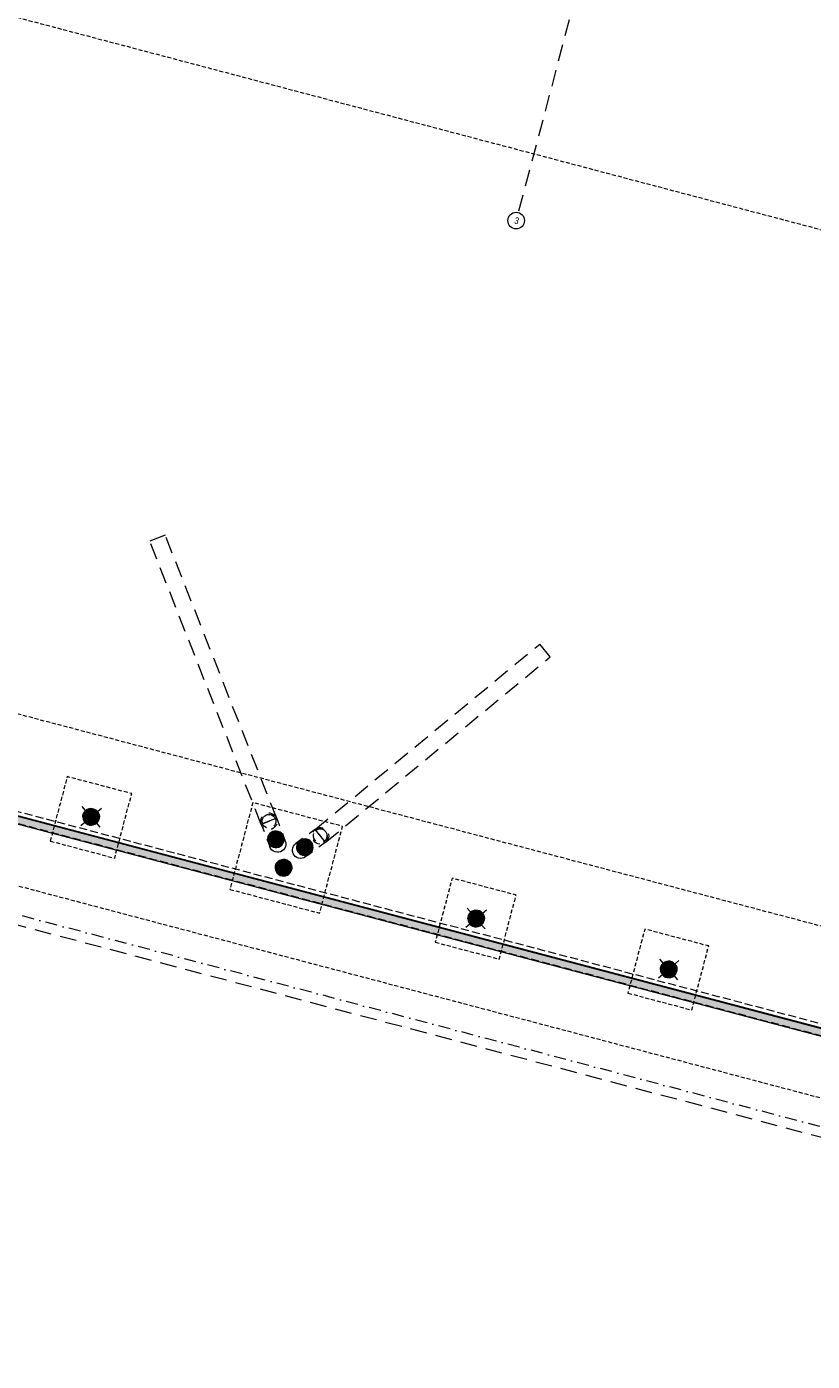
# Model space of a CAD drawing. Header units: millimetres. Extents: x -204291438 to 18864955, y -774833820 to 295284.
# Tile 9 of 87: x 38615 to 50451, y -3296 to 16794. Entities that reach past the tile are written whole.
import ezdxf
from ezdxf.enums import TextEntityAlignment as Align

# ---------------------------------------------------------------- set-up
doc = ezdxf.new("R2010")
doc.units = ezdxf.units.MM
doc.header["$MEASUREMENT"] = 0
for name, pattern in [('Krawędzie ukryte', [170, 120, -50]), ('Kropki i Kreski', [360, 180, -90, 0, -90]), ('Przerywana', [240, 120, -120]), ('Przerywana długa', [390, 250, -140]), ('Przerywana gęsta', [90, 60, -30])]:
    doc.linetypes.add(name, pattern=pattern)
for name, color, linetype in [('213-A Wymiarowanie wewnętrzne', 7, 'Continuous'), ('410-K Osie', 7, 'Continuous'), ('822-IST-Brama zachodnia belki', 7, 'Continuous'), ('822-IST-Brama zachodnia stropy', 7, 'Continuous'), ('822-IST-Brama zachodnia słupy', 7, 'Continuous'), ('822-IST-Brama zachodnia ściany', 7, 'Continuous')]:
    doc.layers.add(name, color=color, linetype=linetype)
doc.styles.add('STYL_AUTOMATYCZNY_4', font='arial.ttf')
doc.styles.add('STYL_AUTOMATYCZNY_7', font='ARIALN.TTF')
doc.dimstyles.new('STYL_AUTOMATYCZNY__3', dxfattribs={"dimtxt": 64.999998, "dimasz": 47.5, "dimexe": 0.18, "dimexo": 0.0625, "dimgap": 0, "dimtad": 1, "dimdec": 1, "dimlfac": 0.1, "dimzin": 0, "dimdsep": 46, "dimtxsty": 'STYL_AUTOMATYCZNY_4', "dimblk": 'ARROWHEAD_11', "dimblk1": 'ARROWHEAD_11', "dimblk2": 'ARROWHEAD_11', "dimcen": 0.09, "dimclrd": 30, "dimclre": 30, "dimclrt": 30, "dimazin": 0, "dimtfac": 1, "dimtdec": 4, "dimtmove": 0, "dimatfit": 3, "dimfxl": 0, "dimtolj": 1, "dimtzin": 0, "dimarcsym": 0})

# ---------------------------------------------------------------- blocks, each defined once
blk = doc.blocks.new('Strop_51_3', base_point=(36839, 18360))
at = {"layer": '822-IST-Brama zachodnia stropy', "color": 254, "linetype": 'Continuous', "lineweight": 0, "true_color": 0xcccccc, "flags": 128}
blk.add_lwpolyline([(36839, 18360), (30841, 19943), (27628, 7769), (33626, 6187), (62808, -1514), (68663, -3059), (71875, 9115), (66020, 10660), (67469, 16152), (38288, 23852)], close=True, dxfattribs=at)
blk = doc.blocks.new('Strop_59_3', base_point=(34989, 17854))
at = {"layer": '822-IST-Brama zachodnia stropy', "color": 254, "linetype": 'Przerywana gęsta', "lineweight": 0, "true_color": 0xcccccc, "flags": 128}
blk.add_lwpolyline([(34989, 17854), (67380, 9307), (68580, 13851), (36188, 22398)], close=True, dxfattribs=at)
blk = doc.blocks.new('Strop_60_3', base_point=(27098, 6866))
at = {"layer": '822-IST-Brama zachodnia stropy', "color": 254, "linetype": 'Przerywana gęsta', "lineweight": 0, "true_color": 0xcccccc, "flags": 128}
blk.add_lwpolyline([(27098, 6866), (68837, -4148), (69475, -1731), (27735, 9283)], close=True, dxfattribs=at)
blk = doc.blocks.new('Strop_84_3', base_point=(47673, 2247))
at = {"layer": '822-IST-Brama zachodnia stropy', "color": 254, "linetype": 'Przerywana gęsta', "lineweight": 0, "true_color": 0xcccccc, "flags": 128}
blk.add_lwpolyline([(47673, 2247), (48636, 1993), (48890, 2956), (47927, 3210)], close=True, dxfattribs=at)
blk = doc.blocks.new('Strop_85_3', base_point=(44771, 3012))
at = {"layer": '822-IST-Brama zachodnia stropy', "color": 254, "linetype": 'Przerywana gęsta', "lineweight": 0, "true_color": 0xcccccc, "flags": 128}
blk.add_lwpolyline([(44771, 3012), (45735, 2758), (45989, 3722), (45025, 3976)], close=True, dxfattribs=at)
blk = doc.blocks.new('Strop_86_3', base_point=(41676, 3807))
at = {"layer": '822-IST-Brama zachodnia stropy', "color": 254, "linetype": 'Przerywana gęsta', "lineweight": 0, "true_color": 0xcccccc, "flags": 128}
blk.add_lwpolyline([(41676, 3807), (43028, 3451), (43373, 4756), (42021, 5113)], close=True, dxfattribs=at)
blk = doc.blocks.new('Strop_91_3', base_point=(38970, 4536))
at = {"layer": '822-IST-Brama zachodnia stropy', "color": 254, "linetype": 'Przerywana gęsta', "lineweight": 0, "true_color": 0xcccccc, "flags": 128}
blk.add_lwpolyline([(38970, 4536), (39941, 4279), (40197, 5250), (39226, 5506)], close=True, dxfattribs=at)
blk = doc.blocks.new('Ściana_180_3', base_point=(33742, 6166))
at = {"layer": '822-IST-Brama zachodnia ściany', "linetype": 'Continuous', "lineweight": 0, "true_color": 0x666666}
blk.add_hatch(color=251, dxfattribs=at).paths.add_polyline_path([(33711, 6050), (62664, -1590), (62694, -1474), (33742, 6166)])
at = {"layer": '822-IST-Brama zachodnia ściany', "color": 254, "linetype": 'Continuous', "lineweight": 0, "true_color": 0xcccccc, "flags": 128}
for points in [[(33711, 6050), (62664, -1590)], [(62694, -1474), (33742, 6166)]]:
    blk.add_lwpolyline(points, dxfattribs=at)
blk = doc.blocks.new('Ściana_181_3', base_point=(69097, -3164))
at = {"layer": '822-IST-Brama zachodnia ściany', "color": 254, "linetype": 'Krawędzie ukryte', "lineweight": 0, "true_color": 0xcccccc, "flags": 128}
for points in [[(69112, -3106), (27515, 7871)], [(27471, 7706), (69069, -3270)]]:
    blk.add_lwpolyline(points, dxfattribs=at)
blk = doc.blocks.new('Słup_101_3', base_point=(42396, 4490))
at = {"layer": '822-IST-Brama zachodnia słupy', "linetype": 'Continuous', "lineweight": 0, "true_color": 0x666666}
h = blk.add_hatch(color=251, dxfattribs=at)
h.paths.add_polyline_path([(42252, 4517), (42264, 4492), (42282, 4471), (42305, 4454), (42330, 4443), (42358, 4437), (42386, 4438), (42413, 4445), (42438, 4457), (42459, 4475), (42476, 4498), (42488, 4523), (42493, 4551), (42492, 4579), (42485, 4606), (42473, 4631), (42455, 4652), (42432, 4669), (42407, 4681), (42379, 4686), (42351, 4686), (42324, 4679), (42299, 4666), (42278, 4648), (42261, 4626), (42249, 4600), (42244, 4573), (42245, 4545)])
h.paths.add_polyline_path([(42270, 4524), (42264, 4551), (42265, 4579), (42273, 4605), (42287, 4628), (42307, 4647), (42331, 4660), (42358, 4666), (42385, 4665), (42412, 4657), (42435, 4643), (42454, 4623), (42467, 4599), (42473, 4572), (42472, 4545), (42464, 4518), (42450, 4495), (42430, 4476), (42406, 4463), (42379, 4457), (42352, 4458), (42325, 4466), (42302, 4480), (42283, 4500)], flags=0)
blk.add_hatch(color=251, dxfattribs=at).paths.add_polyline_path([(42270, 4524), (42283, 4500), (42302, 4480), (42325, 4466), (42352, 4458), (42379, 4457), (42406, 4463), (42430, 4476), (42450, 4495), (42464, 4518), (42472, 4545), (42473, 4572), (42467, 4599), (42454, 4623), (42435, 4643), (42412, 4657), (42385, 4665), (42358, 4666), (42331, 4660), (42307, 4647), (42287, 4628), (42273, 4605), (42265, 4579), (42264, 4551)])
at = {"layer": '822-IST-Brama zachodnia słupy', "color": 254, "linetype": 'Przerywana', "lineweight": 0, "true_color": 0xcccccc, "flags": 128}
for points in [[(42149, 4789), (42142, 4816), (42141, 4844), (42147, 4872), (42158, 4897), (42175, 4919), (42197, 4937), (42221, 4950), (42249, 4957), (42277, 4958), (42304, 4952), (42329, 4941), (42352, 4924), (42370, 4902), (42383, 4877), (42390, 4850), (42390, 4822), (42385, 4795), (42373, 4769), (42356, 4747), (42335, 4729), (42310, 4716), (42283, 4709), (42255, 4709), (42227, 4714), (42202, 4726), (42180, 4743), (42162, 4764)], [(42364, 4870), (42370, 4844), (42369, 4816), (42361, 4790), (42347, 4767), (42327, 4748), (42303, 4735), (42276, 4729), (42249, 4730), (42223, 4737), (42199, 4752), (42180, 4772), (42168, 4795), (42168, 4796), (42161, 4823), (42162, 4850), (42170, 4876), (42184, 4900), (42204, 4919), (42229, 4931), (42255, 4938), (42283, 4937), (42309, 4929), (42332, 4915), (42351, 4895), (42363, 4872)]]:
    blk.add_lwpolyline(points, close=True, dxfattribs=at)
for points in [[(42162, 4820), (42163, 4828), (42163, 4848)], [(42163, 4848), (42169, 4867), (42171, 4874)], [(42168, 4795), (42363, 4872)], [(42171, 4874), (42183, 4894), (42185, 4897)], [(42185, 4897), (42204, 4915), (42205, 4916)], [(42205, 4916), (42228, 4928), (42229, 4929)], [(42229, 4929), (42255, 4935), (42256, 4935)], [(42256, 4935), (42283, 4935)], [(42283, 4935), (42284, 4934), (42310, 4927)], [(42310, 4927), (42314, 4924), (42333, 4912)], [(42333, 4912), (42345, 4900), (42352, 4892)], [(42363, 4871), (42352, 4892)], [(42383, 4877), (42485, 4606)], [(42149, 4789), (42252, 4517)], [(42162, 4820), (42168, 4795)]]:
    blk.add_lwpolyline(points, dxfattribs=at)
at = {"layer": '822-IST-Brama zachodnia słupy', "color": 254, "linetype": 'Continuous', "lineweight": 0, "true_color": 0xcccccc, "flags": 128}
for points in [[(42245, 4545), (42252, 4517), (42264, 4492), (42282, 4471), (42305, 4454), (42330, 4443), (42358, 4437), (42386, 4438), (42413, 4445), (42438, 4457), (42459, 4475), (42476, 4498), (42488, 4523), (42493, 4551), (42492, 4579), (42485, 4606), (42473, 4631), (42455, 4652), (42432, 4669), (42407, 4681), (42379, 4686), (42351, 4686), (42324, 4679), (42299, 4666), (42278, 4648), (42261, 4626), (42249, 4600), (42244, 4573)], [(42264, 4551), (42270, 4524), (42283, 4500), (42302, 4480), (42325, 4466), (42352, 4458), (42379, 4457), (42406, 4463), (42430, 4476), (42450, 4495), (42464, 4518), (42472, 4545), (42473, 4572), (42467, 4599), (42454, 4623), (42435, 4643), (42412, 4657), (42385, 4665), (42358, 4666), (42331, 4660), (42307, 4647), (42287, 4628), (42273, 4605), (42265, 4579)]]:
    blk.add_lwpolyline(points, close=True, dxfattribs=at)
for points in [[(42252, 4517), (42279, 4446)], [(42512, 4535), (42519, 4507), (42520, 4479), (42515, 4452), (42503, 4426), (42486, 4404), (42465, 4386), (42440, 4373), (42413, 4366), (42385, 4366), (42357, 4371), (42332, 4383), (42309, 4400), (42291, 4421), (42279, 4446)], [(42291, 4492), (42292, 4507), (42300, 4533), (42314, 4557), (42334, 4576), (42358, 4589), (42385, 4595), (42412, 4594), (42439, 4586), (42462, 4572), (42473, 4560)], [(42485, 4606), (42512, 4535)]]:
    blk.add_lwpolyline(points, dxfattribs=at)
blk = doc.blocks.new('Słup_102_3', base_point=(42744, 4398))
at = {"layer": '822-IST-Brama zachodnia słupy', "linetype": 'Continuous', "lineweight": 0, "true_color": 0x666666}
h = blk.add_hatch(color=251, dxfattribs=at)
h.paths.add_polyline_path([(42731, 4544), (42711, 4525), (42695, 4502), (42685, 4476), (42680, 4449), (42682, 4421), (42690, 4394), (42704, 4370), (42723, 4349), (42746, 4333), (42772, 4323), (42800, 4319), (42828, 4320), (42855, 4329), (42879, 4343), (42900, 4361), (42915, 4385), (42926, 4411), (42930, 4438), (42928, 4466), (42920, 4493), (42906, 4517), (42887, 4538), (42864, 4554), (42838, 4564), (42811, 4568), (42783, 4566), (42756, 4558)])
h.paths.add_polyline_path([(42743, 4528), (42767, 4541), (42794, 4548), (42821, 4547), (42848, 4540), (42871, 4525), (42890, 4505), (42903, 4481), (42910, 4455), (42909, 4427), (42901, 4401), (42887, 4378), (42867, 4359), (42843, 4346), (42816, 4339), (42789, 4340), (42763, 4347), (42739, 4362), (42720, 4381), (42707, 4405), (42701, 4432), (42701, 4460), (42709, 4486), (42723, 4509)], flags=0)
blk.add_hatch(color=251, dxfattribs=at).paths.add_polyline_path([(42743, 4528), (42723, 4509), (42709, 4486), (42701, 4460), (42701, 4432), (42707, 4405), (42720, 4381), (42739, 4362), (42763, 4347), (42789, 4340), (42816, 4339), (42843, 4346), (42867, 4359), (42887, 4378), (42901, 4401), (42909, 4427), (42910, 4455), (42903, 4481), (42890, 4505), (42871, 4525), (42848, 4540), (42821, 4547), (42794, 4548), (42767, 4541)])
at = {"layer": '822-IST-Brama zachodnia słupy', "color": 254, "linetype": 'Przerywana', "lineweight": 0, "true_color": 0xcccccc, "flags": 128}
for points in [[(42966, 4716), (42731, 4544)], [(42973, 4695), (43106, 4534)], [(42976, 4698), (42999, 4711)], [(43026, 4718), (43004, 4712), (42999, 4711)], [(43054, 4717), (43041, 4717), (43026, 4718)], [(43080, 4709), (43072, 4712), (43054, 4717)], [(43104, 4695), (43098, 4699), (43080, 4709)], [(43104, 4695), (43118, 4680), (43122, 4675)], [(43122, 4675), (43133, 4656), (43136, 4651)], [(43141, 4628), (43136, 4651)], [(43141, 4628), (43142, 4625)], [(43141, 4598), (43142, 4625)], [(43113, 4514), (42879, 4343)], [(43106, 4535), (43119, 4547)], [(43119, 4547), (43127, 4560), (43133, 4571)], [(43133, 4571), (43141, 4597)], [(43141, 4597), (43141, 4598)]]:
    blk.add_lwpolyline(points, dxfattribs=at)
for points in [[(42966, 4716), (42990, 4730), (43017, 4738), (43045, 4740), (43073, 4735), (43099, 4725), (43122, 4709), (43141, 4689), (43155, 4664), (43163, 4638), (43165, 4610), (43160, 4582), (43150, 4556), (43134, 4533), (43113, 4514), (43089, 4500), (43062, 4492), (43034, 4490), (43007, 4494), (42981, 4505), (42958, 4520), (42939, 4541), (42925, 4565), (42917, 4592), (42915, 4620), (42919, 4648), (42929, 4674), (42945, 4697)], [(42973, 4695), (42978, 4700), (43002, 4713), (43028, 4719), (43056, 4719), (43082, 4711), (43106, 4697), (43124, 4677), (43138, 4653), (43144, 4626), (43143, 4599), (43136, 4572), (43121, 4549), (43106, 4534), (43102, 4530), (43078, 4517), (43051, 4510), (43023, 4511), (42997, 4519), (42974, 4533), (42955, 4553), (42942, 4577), (42935, 4603), (42936, 4631), (42944, 4657), (42958, 4681)]]:
    blk.add_lwpolyline(points, close=True, dxfattribs=at)
at = {"layer": '822-IST-Brama zachodnia słupy', "color": 254, "linetype": 'Continuous', "lineweight": 0, "true_color": 0xcccccc, "flags": 128}
for points in [[(42817, 4297), (42793, 4284), (42766, 4275), (42738, 4273), (42711, 4278), (42685, 4288), (42662, 4304), (42643, 4325), (42629, 4349), (42621, 4376), (42619, 4404), (42623, 4431), (42633, 4457), (42649, 4480), (42670, 4499)], [(42731, 4544), (42670, 4499)], [(42717, 4499), (42732, 4503), (42760, 4502), (42786, 4494), (42810, 4480), (42828, 4460), (42842, 4436), (42848, 4410), (42847, 4382), (42840, 4356), (42832, 4343)], [(42879, 4343), (42817, 4297)]]:
    blk.add_lwpolyline(points, dxfattribs=at)
for points in [[(42680, 4449), (42682, 4421), (42690, 4394), (42704, 4370), (42723, 4349), (42746, 4333), (42772, 4323), (42800, 4319), (42828, 4320), (42855, 4329), (42879, 4343), (42900, 4361), (42915, 4385), (42926, 4411), (42930, 4438), (42928, 4466), (42920, 4493), (42906, 4517), (42887, 4538), (42864, 4554), (42838, 4564), (42811, 4568), (42783, 4566), (42756, 4558), (42731, 4544), (42711, 4525), (42695, 4502), (42685, 4476)], [(42701, 4432), (42707, 4405), (42720, 4381), (42739, 4362), (42763, 4347), (42789, 4340), (42816, 4339), (42843, 4346), (42867, 4359), (42887, 4378), (42901, 4401), (42909, 4427), (42910, 4455), (42903, 4481), (42890, 4505), (42871, 4525), (42848, 4540), (42821, 4547), (42794, 4548), (42767, 4541), (42743, 4528), (42723, 4509), (42709, 4486), (42701, 4460)]]:
    blk.add_lwpolyline(points, close=True, dxfattribs=at)
blk = doc.blocks.new('Słup_103_3', base_point=(42486, 4133))
at = {"layer": '822-IST-Brama zachodnia słupy', "linetype": 'Continuous', "lineweight": 0, "true_color": 0x666666}
h = blk.add_hatch(color=251, dxfattribs=at)
h.paths.add_polyline_path([(42580, 4215), (42560, 4234), (42536, 4248), (42509, 4256), (42481, 4258), (42453, 4254), (42427, 4244), (42404, 4228), (42385, 4207), (42371, 4183), (42363, 4156), (42361, 4128), (42365, 4101), (42375, 4075), (42391, 4052), (42412, 4033), (42436, 4019), (42463, 4010), (42491, 4008), (42518, 4013), (42544, 4023), (42567, 4039), (42586, 4059), (42600, 4083), (42609, 4110), (42611, 4138), (42606, 4166), (42596, 4192)])
h.paths.add_polyline_path([(42565, 4202), (42580, 4179), (42589, 4153), (42590, 4126), (42585, 4099), (42573, 4074), (42554, 4054), (42531, 4039), (42505, 4030), (42478, 4029), (42451, 4034), (42427, 4046), (42406, 4065), (42391, 4088), (42383, 4114), (42381, 4141), (42387, 4168), (42399, 4192), (42417, 4213), (42440, 4228), (42466, 4236), (42493, 4238), (42520, 4232), (42545, 4220)], flags=0)
blk.add_hatch(color=251, dxfattribs=at).paths.add_polyline_path([(42565, 4202), (42545, 4220), (42520, 4232), (42493, 4238), (42466, 4236), (42440, 4228), (42417, 4213), (42399, 4192), (42387, 4168), (42381, 4141), (42383, 4114), (42391, 4088), (42406, 4065), (42427, 4046), (42451, 4034), (42478, 4029), (42505, 4030), (42531, 4039), (42554, 4054), (42573, 4074), (42585, 4099), (42590, 4126), (42589, 4153), (42580, 4179)])
at = {"layer": '822-IST-Brama zachodnia słupy', "color": 254, "linetype": 'Continuous', "lineweight": 0, "true_color": 0xcccccc, "flags": 128}
for points in [[(42361, 4128), (42365, 4101), (42375, 4075), (42391, 4052), (42412, 4033), (42436, 4019), (42463, 4010), (42491, 4008), (42518, 4013), (42544, 4023), (42567, 4039), (42586, 4059), (42600, 4083), (42609, 4110), (42611, 4138), (42606, 4166), (42596, 4192), (42580, 4215), (42560, 4234), (42536, 4248), (42509, 4256), (42481, 4258), (42453, 4254), (42427, 4244), (42404, 4228), (42385, 4207), (42371, 4183), (42363, 4156)], [(42383, 4114), (42391, 4088), (42406, 4065), (42427, 4046), (42451, 4034), (42478, 4029), (42505, 4030), (42531, 4039), (42554, 4054), (42573, 4074), (42585, 4099), (42590, 4126), (42589, 4153), (42580, 4179), (42565, 4202), (42545, 4220), (42520, 4232), (42493, 4238), (42466, 4236), (42440, 4228), (42417, 4213), (42399, 4192), (42387, 4168), (42381, 4141)]]:
    blk.add_lwpolyline(points, close=True, dxfattribs=at)
at = {"layer": '822-IST-Brama zachodnia słupy', "color": 254, "linetype": 'Przerywana', "lineweight": 0, "true_color": 0xcccccc, "flags": 128}
for points in [[(42580, 4215), (42596, 4192), (42606, 4166), (42611, 4138), (42609, 4110), (42600, 4083), (42586, 4059), (42567, 4039), (42544, 4023), (42518, 4013), (42491, 4008), (42463, 4010), (42436, 4019), (42412, 4033), (42391, 4052), (42375, 4075), (42365, 4101), (42361, 4128), (42363, 4156), (42371, 4183), (42385, 4207), (42404, 4228), (42427, 4244), (42453, 4254), (42481, 4258), (42509, 4256), (42536, 4248), (42560, 4234)], [(42565, 4202), (42580, 4179), (42589, 4153), (42590, 4126), (42585, 4099), (42573, 4074), (42554, 4054), (42531, 4039), (42505, 4030), (42478, 4029), (42451, 4034), (42427, 4046), (42406, 4065), (42391, 4088), (42383, 4114), (42381, 4141), (42387, 4168), (42399, 4192), (42417, 4213), (42440, 4228), (42466, 4236), (42493, 4238), (42520, 4232), (42545, 4220)]]:
    blk.add_lwpolyline(points, close=True, dxfattribs=at)
blk = doc.blocks.new('Słup_110_3', base_point=(39585, 4899))
at = {"layer": '822-IST-Brama zachodnia słupy', "linetype": 'Continuous', "lineweight": 0, "true_color": 0x666666}
h = blk.add_hatch(color=251, dxfattribs=at)
h.paths.add_polyline_path([(39680, 4980), (39659, 4999), (39635, 5013), (39608, 5022), (39580, 5024), (39552, 5019), (39526, 5009), (39503, 4993), (39484, 4973), (39470, 4949), (39462, 4922), (39460, 4894), (39464, 4866), (39475, 4840), (39490, 4817), (39511, 4798), (39535, 4784), (39562, 4776), (39590, 4774), (39617, 4778), (39644, 4788), (39667, 4804), (39686, 4825), (39700, 4849), (39708, 4876), (39710, 4904), (39706, 4931), (39695, 4957)])
h.paths.add_polyline_path([(39664, 4967), (39680, 4944), (39688, 4918), (39690, 4891), (39684, 4864), (39672, 4840), (39654, 4819), (39631, 4804), (39605, 4796), (39577, 4794), (39550, 4800), (39526, 4812), (39505, 4830), (39490, 4853), (39482, 4879), (39480, 4906), (39486, 4933), (39498, 4958), (39516, 4978), (39539, 4993), (39565, 5002), (39593, 5003), (39620, 4998), (39644, 4986)], flags=0)
blk.add_hatch(color=251, dxfattribs=at).paths.add_polyline_path([(39664, 4967), (39644, 4986), (39620, 4998), (39593, 5003), (39565, 5002), (39539, 4993), (39516, 4978), (39498, 4958), (39486, 4933), (39480, 4906), (39482, 4879), (39490, 4853), (39505, 4830), (39526, 4812), (39550, 4800), (39577, 4794), (39605, 4796), (39631, 4804), (39654, 4819), (39672, 4840), (39684, 4864), (39690, 4891), (39688, 4918), (39680, 4944)])
at = {"layer": '822-IST-Brama zachodnia słupy', "color": 254, "linetype": 'Continuous', "lineweight": 0, "true_color": 0xcccccc}
for p, q in [((39533, 4959), (39451, 5054)), ((39646, 4951), (39740, 5033)), ((39524, 4846), (39430, 4765)), ((39637, 4838), (39719, 4744))]:
    blk.add_line(p, q, dxfattribs=at)
at = {"layer": '822-IST-Brama zachodnia słupy', "color": 254, "linetype": 'Continuous', "lineweight": 0, "true_color": 0xcccccc, "flags": 128}
for points in [[(39460, 4894), (39464, 4866), (39475, 4840), (39490, 4817), (39511, 4798), (39535, 4784), (39562, 4776), (39590, 4774), (39617, 4778), (39644, 4788), (39667, 4804), (39686, 4825), (39700, 4849), (39708, 4876), (39710, 4904), (39706, 4931), (39695, 4957), (39680, 4980), (39659, 4999), (39635, 5013), (39608, 5022), (39580, 5024), (39552, 5019), (39526, 5009), (39503, 4993), (39484, 4973), (39470, 4949), (39462, 4922)], [(39482, 4879), (39490, 4853), (39505, 4830), (39526, 4812), (39550, 4800), (39577, 4794), (39605, 4796), (39631, 4804), (39654, 4819), (39672, 4840), (39684, 4864), (39690, 4891), (39688, 4918), (39680, 4944), (39664, 4967), (39644, 4986), (39620, 4998), (39593, 5003), (39565, 5002), (39539, 4993), (39516, 4978), (39498, 4958), (39486, 4933), (39480, 4906)]]:
    blk.add_lwpolyline(points, close=True, dxfattribs=at)
at = {"layer": '822-IST-Brama zachodnia słupy', "color": 254, "linetype": 'Przerywana', "lineweight": 0, "true_color": 0xcccccc, "flags": 128}
for points in [[(39680, 4980), (39695, 4957), (39706, 4931), (39710, 4904), (39708, 4876), (39700, 4849), (39686, 4825), (39667, 4804), (39644, 4788), (39617, 4778), (39590, 4774), (39562, 4776), (39535, 4784), (39511, 4798), (39490, 4817), (39475, 4840), (39464, 4866), (39460, 4894), (39462, 4922), (39470, 4949), (39484, 4973), (39503, 4993), (39526, 5009), (39552, 5019), (39580, 5024), (39608, 5022), (39635, 5013), (39659, 4999)], [(39664, 4967), (39680, 4944), (39688, 4918), (39690, 4891), (39684, 4864), (39672, 4840), (39654, 4819), (39631, 4804), (39605, 4796), (39577, 4794), (39550, 4800), (39526, 4812), (39505, 4830), (39490, 4853), (39482, 4879), (39480, 4906), (39486, 4933), (39498, 4958), (39516, 4978), (39539, 4993), (39565, 5002), (39593, 5003), (39620, 4998), (39644, 4986)]]:
    blk.add_lwpolyline(points, close=True, dxfattribs=at)
at = {"layer": '822-IST-Brama zachodnia słupy', "color": 254, "linetype": 'Continuous', "lineweight": 0, "true_color": 0xcccccc}
blk.add_point((39585, 4899), dxfattribs=at)
blk = doc.blocks.new('Słup_111_3', base_point=(45386, 3368))
at = {"layer": '822-IST-Brama zachodnia słupy', "linetype": 'Continuous', "lineweight": 0, "true_color": 0x666666}
h = blk.add_hatch(color=251, dxfattribs=at)
h.paths.add_polyline_path([(45481, 3450), (45461, 3469), (45436, 3483), (45410, 3491), (45382, 3493), (45354, 3489), (45328, 3478), (45305, 3463), (45286, 3442), (45272, 3418), (45264, 3391), (45262, 3363), (45266, 3335), (45276, 3309), (45292, 3286), (45312, 3267), (45337, 3253), (45363, 3245), (45391, 3243), (45419, 3247), (45445, 3257), (45468, 3273), (45487, 3294), (45501, 3318), (45509, 3345), (45511, 3373), (45507, 3400), (45497, 3426)])
h.paths.add_polyline_path([(45466, 3436), (45481, 3414), (45490, 3388), (45491, 3360), (45486, 3333), (45473, 3309), (45455, 3288), (45432, 3273), (45406, 3265), (45379, 3263), (45352, 3269), (45327, 3281), (45307, 3299), (45292, 3322), (45283, 3348), (45282, 3376), (45287, 3402), (45300, 3427), (45318, 3447), (45341, 3462), (45367, 3471), (45394, 3473), (45421, 3467), (45445, 3455)], flags=0)
blk.add_hatch(color=251, dxfattribs=at).paths.add_polyline_path([(45466, 3436), (45445, 3455), (45421, 3467), (45394, 3473), (45367, 3471), (45341, 3462), (45318, 3447), (45300, 3427), (45287, 3402), (45282, 3376), (45283, 3348), (45292, 3322), (45307, 3299), (45327, 3281), (45352, 3269), (45379, 3263), (45406, 3265), (45432, 3273), (45455, 3288), (45473, 3309), (45486, 3333), (45491, 3360), (45490, 3388), (45481, 3414)])
at = {"layer": '822-IST-Brama zachodnia słupy', "color": 254, "linetype": 'Continuous', "lineweight": 0, "true_color": 0xcccccc}
for p, q in [((45334, 3428), (45253, 3523)), ((45447, 3420), (45542, 3502)), ((45326, 3316), (45231, 3234)), ((45439, 3307), (45520, 3213))]:
    blk.add_line(p, q, dxfattribs=at)
at = {"layer": '822-IST-Brama zachodnia słupy', "color": 254, "linetype": 'Continuous', "lineweight": 0, "true_color": 0xcccccc, "flags": 128}
for points in [[(45262, 3363), (45266, 3335), (45276, 3309), (45292, 3286), (45312, 3267), (45337, 3253), (45363, 3245), (45391, 3243), (45419, 3247), (45445, 3257), (45468, 3273), (45487, 3294), (45501, 3318), (45509, 3345), (45511, 3373), (45507, 3400), (45497, 3426), (45481, 3450), (45461, 3469), (45436, 3483), (45410, 3491), (45382, 3493), (45354, 3489), (45328, 3478), (45305, 3463), (45286, 3442), (45272, 3418), (45264, 3391)], [(45283, 3348), (45292, 3322), (45307, 3299), (45327, 3281), (45352, 3269), (45379, 3263), (45406, 3265), (45432, 3273), (45455, 3288), (45473, 3309), (45486, 3333), (45491, 3360), (45490, 3388), (45481, 3414), (45466, 3436), (45445, 3455), (45421, 3467), (45394, 3473), (45367, 3471), (45341, 3462), (45318, 3447), (45300, 3427), (45287, 3402), (45282, 3376)]]:
    blk.add_lwpolyline(points, close=True, dxfattribs=at)
at = {"layer": '822-IST-Brama zachodnia słupy', "color": 254, "linetype": 'Przerywana', "lineweight": 0, "true_color": 0xcccccc, "flags": 128}
for points in [[(45481, 3450), (45497, 3426), (45507, 3400), (45511, 3373), (45509, 3345), (45501, 3318), (45487, 3294), (45468, 3273), (45445, 3257), (45419, 3247), (45391, 3243), (45363, 3245), (45337, 3253), (45312, 3267), (45292, 3286), (45276, 3309), (45266, 3335), (45262, 3363), (45264, 3391), (45272, 3418), (45286, 3442), (45305, 3463), (45328, 3478), (45354, 3489), (45382, 3493), (45410, 3491), (45436, 3483), (45461, 3469)], [(45466, 3436), (45481, 3414), (45490, 3388), (45491, 3360), (45486, 3333), (45473, 3309), (45455, 3288), (45432, 3273), (45406, 3265), (45379, 3263), (45352, 3269), (45327, 3281), (45307, 3299), (45292, 3322), (45283, 3348), (45282, 3376), (45287, 3402), (45300, 3427), (45318, 3447), (45341, 3462), (45367, 3471), (45394, 3473), (45421, 3467), (45445, 3455)]]:
    blk.add_lwpolyline(points, close=True, dxfattribs=at)
at = {"layer": '822-IST-Brama zachodnia słupy', "color": 254, "linetype": 'Continuous', "lineweight": 0, "true_color": 0xcccccc}
blk.add_point((45386, 3368), dxfattribs=at)
blk = doc.blocks.new('Słup_112_3', base_point=(48287, 2602))
at = {"layer": '822-IST-Brama zachodnia słupy', "linetype": 'Continuous', "lineweight": 0, "true_color": 0x666666}
h = blk.add_hatch(color=251, dxfattribs=at)
h.paths.add_polyline_path([(48382, 2684), (48361, 2703), (48337, 2717), (48310, 2725), (48282, 2727), (48255, 2723), (48229, 2713), (48205, 2697), (48186, 2677), (48172, 2652), (48164, 2626), (48162, 2598), (48166, 2570), (48177, 2544), (48192, 2521), (48213, 2502), (48237, 2488), (48264, 2480), (48292, 2478), (48320, 2482), (48346, 2492), (48369, 2508), (48388, 2528), (48402, 2553), (48410, 2579), (48412, 2607), (48408, 2635), (48398, 2661)])
h.paths.add_polyline_path([(48367, 2671), (48382, 2648), (48390, 2622), (48392, 2595), (48386, 2568), (48374, 2543), (48356, 2523), (48333, 2508), (48307, 2499), (48279, 2498), (48253, 2503), (48228, 2516), (48208, 2534), (48193, 2557), (48184, 2583), (48182, 2610), (48188, 2637), (48200, 2662), (48219, 2682), (48241, 2697), (48267, 2706), (48295, 2707), (48322, 2702), (48346, 2689)], flags=0)
blk.add_hatch(color=251, dxfattribs=at).paths.add_polyline_path([(48367, 2671), (48346, 2689), (48322, 2702), (48295, 2707), (48267, 2706), (48241, 2697), (48219, 2682), (48200, 2662), (48188, 2637), (48182, 2610), (48184, 2583), (48193, 2557), (48208, 2534), (48228, 2516), (48253, 2503), (48279, 2498), (48307, 2499), (48333, 2508), (48356, 2523), (48374, 2543), (48386, 2568), (48392, 2595), (48390, 2622), (48382, 2648)])
at = {"layer": '822-IST-Brama zachodnia słupy', "color": 254, "linetype": 'Continuous', "lineweight": 0, "true_color": 0xcccccc}
for p, q in [((48235, 2663), (48153, 2758)), ((48348, 2655), (48442, 2736)), ((48227, 2550), (48132, 2469)), ((48339, 2542), (48421, 2447))]:
    blk.add_line(p, q, dxfattribs=at)
at = {"layer": '822-IST-Brama zachodnia słupy', "color": 254, "linetype": 'Continuous', "lineweight": 0, "true_color": 0xcccccc, "flags": 128}
for points in [[(48162, 2598), (48166, 2570), (48177, 2544), (48192, 2521), (48213, 2502), (48237, 2488), (48264, 2480), (48292, 2478), (48320, 2482), (48346, 2492), (48369, 2508), (48388, 2528), (48402, 2553), (48410, 2579), (48412, 2607), (48408, 2635), (48398, 2661), (48382, 2684), (48361, 2703), (48337, 2717), (48310, 2725), (48282, 2727), (48255, 2723), (48229, 2713), (48205, 2697), (48186, 2677), (48172, 2652), (48164, 2626)], [(48184, 2583), (48193, 2557), (48208, 2534), (48228, 2516), (48253, 2503), (48279, 2498), (48307, 2499), (48333, 2508), (48356, 2523), (48374, 2543), (48386, 2568), (48392, 2595), (48390, 2622), (48382, 2648), (48367, 2671), (48346, 2689), (48322, 2702), (48295, 2707), (48267, 2706), (48241, 2697), (48219, 2682), (48200, 2662), (48188, 2637), (48182, 2610)]]:
    blk.add_lwpolyline(points, close=True, dxfattribs=at)
at = {"layer": '822-IST-Brama zachodnia słupy', "color": 254, "linetype": 'Przerywana', "lineweight": 0, "true_color": 0xcccccc, "flags": 128}
for points in [[(48382, 2684), (48398, 2661), (48408, 2635), (48412, 2607), (48410, 2579), (48402, 2553), (48388, 2528), (48369, 2508), (48346, 2492), (48320, 2482), (48292, 2478), (48264, 2480), (48237, 2488), (48213, 2502), (48192, 2521), (48177, 2544), (48166, 2570), (48162, 2598), (48164, 2626), (48172, 2652), (48186, 2677), (48205, 2697), (48229, 2713), (48255, 2723), (48282, 2727), (48310, 2725), (48337, 2717), (48361, 2703)], [(48367, 2671), (48382, 2648), (48390, 2622), (48392, 2595), (48386, 2568), (48374, 2543), (48356, 2523), (48333, 2508), (48307, 2499), (48279, 2498), (48253, 2503), (48228, 2516), (48208, 2534), (48193, 2557), (48184, 2583), (48182, 2610), (48188, 2637), (48200, 2662), (48219, 2682), (48241, 2697), (48267, 2706), (48295, 2707), (48322, 2702), (48346, 2689)]]:
    blk.add_lwpolyline(points, close=True, dxfattribs=at)
at = {"layer": '822-IST-Brama zachodnia słupy', "color": 254, "linetype": 'Continuous', "lineweight": 0, "true_color": 0xcccccc}
blk.add_point((48287, 2602), dxfattribs=at)
blk = doc.blocks.new('Belka_10_3', base_point=(62404, -2886))
at = {"layer": '822-IST-Brama zachodnia belki', "color": 254, "linetype": 'Kropki i Kreski', "lineweight": 0, "true_color": 0xcccccc}
blk.add_line((62404, -2886), (33300, 4794), dxfattribs=at)
blk = doc.blocks.new('Belka_52_3', base_point=(43040, 4615))
at = {"layer": '822-IST-Brama zachodnia belki', "color": 254, "linetype": 'Przerywana długa', "lineweight": 0, "true_color": 0xcccccc}
for p, q in [((42960, 4711), (46344, 7500)), ((46503, 7307), (46344, 7500)), ((43119, 4518), (46503, 7307)), ((43119, 4518), (42960, 4711))]:
    blk.add_line(p, q, dxfattribs=at)
blk = doc.blocks.new('Belka_53_3', base_point=(42266, 4833))
at = {"layer": '822-IST-Brama zachodnia belki', "color": 254, "linetype": 'Przerywana długa', "lineweight": 0, "true_color": 0xcccccc}
for p, q in [((40703, 9139), (40470, 9047)), ((42149, 4787), (40470, 9047)), ((42382, 4879), (40703, 9139)), ((42382, 4879), (42149, 4787))]:
    blk.add_line(p, q, dxfattribs=at)
blk = doc.blocks.new('Belka_56_3', base_point=(62404, -2886))
at = {"layer": '822-IST-Brama zachodnia belki', "color": 254, "linetype": 'Przerywana długa', "lineweight": 0, "true_color": 0xcccccc}
blk.add_line((62365, -3033), (33261, 4646), dxfattribs=at)
at = {"layer": '822-IST-Brama zachodnia belki', "color": 254, "linetype": 'Kropki i Kreski', "lineweight": 0, "true_color": 0xcccccc}
blk.add_line((62404, -2886), (33300, 4794), dxfattribs=at)
blk = doc.blocks.new('*D5619')
at = {"layer": '213-A Wymiarowanie wewnętrzne', "linetype": 'Continuous', "lineweight": 200}
for points in [[(97712, 25181), (97713, 25177), (97716, 25173), (97720, 25170), (97725, 25169), (97730, 25170), (97734, 25173), (97736, 25177), (97737, 25181), (97736, 25186), (97734, 25190), (97730, 25193), (97725, 25194), (97720, 25193), (97716, 25190), (97713, 25186)], [(93745, 10146), (93746, 10141), (93748, 10137), (93753, 10134), (93757, 10133), (93762, 10134), (93766, 10137), (93769, 10141), (93770, 10146), (93769, 10151), (93766, 10155), (93762, 10158), (93757, 10158), (93753, 10158), (93748, 10155), (93746, 10151)]]:
    blk.add_hatch(color=30, dxfattribs=at).paths.add_polyline_path(points)
at = {"layer": '213-A Wymiarowanie wewnętrzne', "color": 30, "linetype": 'Continuous', "lineweight": 0}
for p, q in [((97722, 25169), (93760, 10158)), ((93712, 10158), (93745, 10149)), ((93754, 10134), (93751, 10122)), ((93769, 10143), (93803, 10134))]:
    blk.add_line(p, q, dxfattribs=at)
blk.add_circle((93757, 10146), 12.5, dxfattribs=at)
at = {"layer": '213-A Wymiarowanie wewnętrzne', "color": 30, "lineweight": 200, "insert": (95700, 17559), "char_height": 65, "attachment_point": 7, "rotation": 75.218, "style": 'STYL_AUTOMATYCZNY_4'}
blk.add_mtext('\\A1;{\\pql;\\fArial|b0|i0|c238|p0;\\W1.000000;1\xa0555}', dxfattribs=at)
blk = doc.blocks.new('ARROWHEAD_11')
at = {"color": 0, "linetype": 'Continuous', "lineweight": 0}
blk.add_line((0, 0), (-1, 0), dxfattribs=at)
at = {"color": 0, "linetype": 'Continuous', "lineweight": 0, "const_width": 0.25, "flags": 128}
blk.add_lwpolyline([(-0.125, 0, 1), (0.125, 0, 1)], format="xyb", close=True, dxfattribs=at)
blk = doc.blocks.new('*D5624')
at = {"layer": '213-A Wymiarowanie wewnętrzne', "linetype": 'Continuous', "lineweight": 200}
for points in [[(128856, 16963), (128857, 16958), (128860, 16954), (128864, 16952), (128869, 16951), (128874, 16952), (128878, 16954), (128880, 16958), (128881, 16963), (128880, 16968), (128878, 16972), (128874, 16975), (128869, 16976), (128864, 16975), (128860, 16972), (128857, 16968)], [(124889, 1928), (124890, 1923), (124893, 1919), (124897, 1916), (124901, 1915), (124906, 1916), (124910, 1919), (124913, 1923), (124914, 1928), (124913, 1933), (124910, 1937), (124906, 1939), (124901, 1940), (124897, 1939), (124893, 1937), (124890, 1933)]]:
    blk.add_hatch(color=30, dxfattribs=at).paths.add_polyline_path(points)
at = {"layer": '213-A Wymiarowanie wewnętrzne', "color": 30, "linetype": 'Continuous', "lineweight": 0}
for p, q in [((128866, 16951), (124905, 1940)), ((128824, 16975), (128857, 16966)), ((128881, 16960), (128914, 16951)), ((124856, 1940), (124889, 1931)), ((124898, 1916), (124895, 1904)), ((124914, 1925), (124947, 1916))]:
    blk.add_line(p, q, dxfattribs=at)
for centre in [(128869, 16963), (124901, 1928)]:
    blk.add_circle(centre, 12.5, dxfattribs=at)
at = {"layer": '213-A Wymiarowanie wewnętrzne', "color": 30, "lineweight": 200, "insert": (126844, 9341), "char_height": 65, "attachment_point": 7, "rotation": 75.218, "style": 'STYL_AUTOMATYCZNY_4'}
blk.add_mtext('\\A1;{\\pql;\\fArial|b0|i0|c238|p0;\\W1.000000;1\xa0555}', dxfattribs=at)
blk = doc.blocks.new('*D5629')
at = {"layer": '213-A Wymiarowanie wewnętrzne', "linetype": 'Continuous', "lineweight": 200}
for points in [[(146339, 12350), (146340, 12345), (146343, 12341), (146347, 12338), (146352, 12337), (146356, 12338), (146360, 12341), (146363, 12345), (146364, 12350), (146363, 12355), (146360, 12359), (146356, 12362), (146352, 12362), (146347, 12362), (146343, 12359), (146340, 12355)], [(142372, -2685), (142373, -2690), (142375, -2694), (142379, -2697), (142384, -2698), (142389, -2697), (142393, -2694), (142396, -2690), (142397, -2685), (142396, -2681), (142393, -2677), (142389, -2674), (142384, -2673), (142379, -2674), (142375, -2677), (142373, -2681)]]:
    blk.add_hatch(color=30, dxfattribs=at).paths.add_polyline_path(points)
at = {"layer": '213-A Wymiarowanie wewnętrzne', "color": 30, "linetype": 'Continuous', "lineweight": 0}
for p, q in [((146348, 12338), (142387, -2673)), ((146306, 12362), (146339, 12353)), ((142339, -2673), (142372, -2682)), ((142381, -2697), (142378, -2710)), ((142396, -2689), (142429, -2697))]:
    blk.add_line(p, q, dxfattribs=at)
blk.add_circle((142384, -2685), 12.5, dxfattribs=at)
at = {"layer": '213-A Wymiarowanie wewnętrzne', "color": 30, "lineweight": 200, "insert": (144327, 4728), "char_height": 65, "attachment_point": 7, "rotation": 75.218, "style": 'STYL_AUTOMATYCZNY_4'}
blk.add_mtext('\\A1;{\\pql;\\fArial|b0|i0|c238|p0;\\W1.000000;1\xa0555}', dxfattribs=at)
blk = doc.blocks.new('*D6359')
at = {"layer": '213-A Wymiarowanie wewnętrzne', "linetype": 'Continuous', "lineweight": 200}
for points in [[(97712, 25181), (97713, 25177), (97716, 25173), (97720, 25170), (97725, 25169), (97730, 25170), (97734, 25173), (97736, 25177), (97737, 25181), (97736, 25186), (97734, 25190), (97730, 25193), (97725, 25194), (97720, 25193), (97716, 25190), (97713, 25186)], [(93745, 10146), (93746, 10141), (93748, 10137), (93753, 10134), (93757, 10133), (93762, 10134), (93766, 10137), (93769, 10141), (93770, 10146), (93769, 10151), (93766, 10155), (93762, 10158), (93757, 10158), (93753, 10158), (93748, 10155), (93746, 10151)]]:
    blk.add_hatch(color=30, dxfattribs=at).paths.add_polyline_path(points)
at = {"layer": '213-A Wymiarowanie wewnętrzne', "color": 30, "linetype": 'Continuous', "lineweight": 0}
for p, q in [((97722, 25169), (93760, 10158)), ((93712, 10158), (93745, 10149)), ((93754, 10134), (93751, 10122)), ((93769, 10143), (93803, 10134))]:
    blk.add_line(p, q, dxfattribs=at)
blk.add_circle((93757, 10146), 12.5, dxfattribs=at)
at = {"layer": '213-A Wymiarowanie wewnętrzne', "color": 30, "lineweight": 200, "insert": (95700, 17559), "char_height": 65, "attachment_point": 7, "rotation": 75.218, "style": 'STYL_AUTOMATYCZNY_4'}
blk.add_mtext('\\A1;{\\pql;\\fArial|b0|i0|c238|p0;\\W1.000000;1\xa0555}', dxfattribs=at)
blk = doc.blocks.new('*D6364')
at = {"layer": '213-A Wymiarowanie wewnętrzne', "linetype": 'Continuous', "lineweight": 200}
for points in [[(128856, 16963), (128857, 16958), (128860, 16954), (128864, 16952), (128869, 16951), (128874, 16952), (128878, 16954), (128880, 16958), (128881, 16963), (128880, 16968), (128878, 16972), (128874, 16975), (128869, 16976), (128864, 16975), (128860, 16972), (128857, 16968)], [(124889, 1928), (124890, 1923), (124893, 1919), (124897, 1916), (124901, 1915), (124906, 1916), (124910, 1919), (124913, 1923), (124914, 1928), (124913, 1933), (124910, 1937), (124906, 1939), (124901, 1940), (124897, 1939), (124893, 1937), (124890, 1933)]]:
    blk.add_hatch(color=30, dxfattribs=at).paths.add_polyline_path(points)
at = {"layer": '213-A Wymiarowanie wewnętrzne', "color": 30, "linetype": 'Continuous', "lineweight": 0}
for p, q in [((128866, 16951), (124905, 1940)), ((128824, 16975), (128857, 16966)), ((128881, 16960), (128914, 16951)), ((124856, 1940), (124889, 1931)), ((124898, 1916), (124895, 1904)), ((124914, 1925), (124947, 1916))]:
    blk.add_line(p, q, dxfattribs=at)
for centre in [(128869, 16963), (124901, 1928)]:
    blk.add_circle(centre, 12.5, dxfattribs=at)
at = {"layer": '213-A Wymiarowanie wewnętrzne', "color": 30, "lineweight": 200, "insert": (126844, 9341), "char_height": 65, "attachment_point": 7, "rotation": 75.218, "style": 'STYL_AUTOMATYCZNY_4'}
blk.add_mtext('\\A1;{\\pql;\\fArial|b0|i0|c238|p0;\\W1.000000;1\xa0555}', dxfattribs=at)
blk = doc.blocks.new('*D6369')
at = {"layer": '213-A Wymiarowanie wewnętrzne', "linetype": 'Continuous', "lineweight": 200}
for points in [[(146339, 12350), (146340, 12345), (146343, 12341), (146347, 12338), (146352, 12337), (146356, 12338), (146360, 12341), (146363, 12345), (146364, 12350), (146363, 12355), (146360, 12359), (146356, 12362), (146352, 12362), (146347, 12362), (146343, 12359), (146340, 12355)], [(142372, -2685), (142373, -2690), (142375, -2694), (142379, -2697), (142384, -2698), (142389, -2697), (142393, -2694), (142396, -2690), (142397, -2685), (142396, -2681), (142393, -2677), (142389, -2674), (142384, -2673), (142379, -2674), (142375, -2677), (142373, -2681)]]:
    blk.add_hatch(color=30, dxfattribs=at).paths.add_polyline_path(points)
at = {"layer": '213-A Wymiarowanie wewnętrzne', "color": 30, "linetype": 'Continuous', "lineweight": 0}
for p, q in [((146348, 12338), (142387, -2673)), ((146306, 12362), (146339, 12353)), ((142339, -2673), (142372, -2682)), ((142381, -2697), (142378, -2710)), ((142396, -2689), (142429, -2697))]:
    blk.add_line(p, q, dxfattribs=at)
blk.add_circle((142384, -2685), 12.5, dxfattribs=at)
at = {"layer": '213-A Wymiarowanie wewnętrzne', "color": 30, "lineweight": 200, "insert": (144327, 4728), "char_height": 65, "attachment_point": 7, "rotation": 75.218, "style": 'STYL_AUTOMATYCZNY_4'}
blk.add_mtext('\\A1;{\\pql;\\fArial|b0|i0|c238|p0;\\W1.000000;1\xa0555}', dxfattribs=at)
blk = doc.blocks.new('Standardowy znacznik osi[742]_3', base_point=(68578, 99473))
at = {"layer": '410-K Osie', "color": 5, "linetype": 'Przerywana długa', "lineweight": 0}
blk.add_line((46788, 16896), (46022, 13995), dxfattribs=at)
at = {"layer": '410-K Osie', "color": 5, "linetype": 'Continuous', "lineweight": 0}
blk.add_circle((45990, 13875), 125, dxfattribs=at)
at = {"layer": '410-K Osie', "color": 7, "lineweight": 0, "style": 'STYL_AUTOMATYCZNY_7'}
for tag, p in [('AC_MarkerText_1_0', (68631, 99643)), ('AC_MarkerText_1_1', (46011, 13923))]:
    blk.add_attdef(tag, text='', height=100, rotation=345.218, dxfattribs=at).set_placement(p, align=Align.TOP_CENTER)

msp = doc.modelspace()

# ---------------------------------------------------------------- block references
at = {"layer": '410-K Osie', "color": 5, "linetype": 'Continuous', "lineweight": 0}
ref = msp.add_blockref('Standardowy znacznik osi[742]_3', (68577.77, 99473.4), dxfattribs=at)
ref.add_attrib('AC_MarkerText_1_1', '3', dxfattribs={"color": 7, "lineweight": 0, "height": 100, "rotation": 345.218034, "style": 'STYL_AUTOMATYCZNY_7'}).set_placement((46011.4, 13923.25), align=Align.TOP_CENTER)
at = {"layer": '822-IST-Brama zachodnia belki', "color": 254, "lineweight": 0, "true_color": 0xcccccc}
for name, p in [('Belka_10_3', (62403.97, -2886.12)), ('Belka_53_3', (42265.7, 4833.21)), ('Belka_52_3', (43039.64, 4614.8)), ('Belka_56_3', (62403.97, -2886.12))]:
    msp.add_blockref(name, p, dxfattribs=at)
at = {"layer": '822-IST-Brama zachodnia stropy', "color": 254, "linetype": 'Continuous', "lineweight": 0, "true_color": 0xcccccc}
msp.add_blockref('Strop_51_3', (36838.67, 18360.17), dxfattribs=at)
at = {"layer": '822-IST-Brama zachodnia stropy', "color": 254, "linetype": 'Przerywana gęsta', "lineweight": 0, "true_color": 0xcccccc}
for name, p in [('Strop_59_3', (34989.1, 17854)), ('Strop_60_3', (27097.63, 6866.15)), ('Strop_91_3', (38969.79, 4535.6)), ('Strop_86_3', (41676.43, 3807.49)), ('Strop_85_3', (44770.58, 3012.09)), ('Strop_84_3', (47672.74, 2246.76))]:
    msp.add_blockref(name, p, dxfattribs=at)
at = {"layer": '822-IST-Brama zachodnia słupy', "color": 254, "lineweight": 0, "true_color": 0xcccccc}
for name, p in [('Słup_110_3', (39584.99, 4898.74)), ('Słup_101_3', (42395.51, 4490.26)), ('Słup_102_3', (42743.6, 4398.41)), ('Słup_103_3', (42485.7, 4133.32)), ('Słup_111_3', (45386.41, 3367.9)), ('Słup_112_3', (48287.13, 2602.47))]:
    msp.add_blockref(name, p, dxfattribs=at)
at = {"layer": '822-IST-Brama zachodnia ściany', "color": 254, "lineweight": 0, "true_color": 0xcccccc}
for name, p in [('Ściana_181_3', (69096.97, -3163.61)), ('Ściana_180_3', (33741.77, 6165.74))]:
    msp.add_blockref(name, p, dxfattribs=at)

# ---------------------------------------------------------------- dimensions: what is measured, and where the dimension line sits
at = {"layer": '213-A Wymiarowanie wewnętrzne', "color": 30, "linetype": 'Continuous', "lineweight": 200}
for base, picture, middle in [((93757.3, 10146), '*D5619', (95697.02, 17675.25)), ((124901.47, 1927.84), '*D5624', (126841.19, 9457.09)), ((142384.1, -2685.39), '*D5629', (144323.82, 4843.87)), ((93757.3, 10146), '*D6359', (95697.02, 17675.25)), ((124901.47, 1927.84), '*D6364', (126841.19, 9457.09)), ((142384.1, -2685.39), '*D6369', (144323.82, 4843.87))]:
    dim = msp.add_linear_dim(base=base, p1=(51809.1, 37297.33), p2=(47938.32, 22236.47), angle=255.218034, dimstyle='STYL_AUTOMATYCZNY__3', dxfattribs=at)
    dim.commit()
    dim.dimension.update_dxf_attribs({"geometry": picture, "text_midpoint": middle, "dimtype": 160, "text_rotation": 75.218034})

doc.saveas('drawing.dxf')
